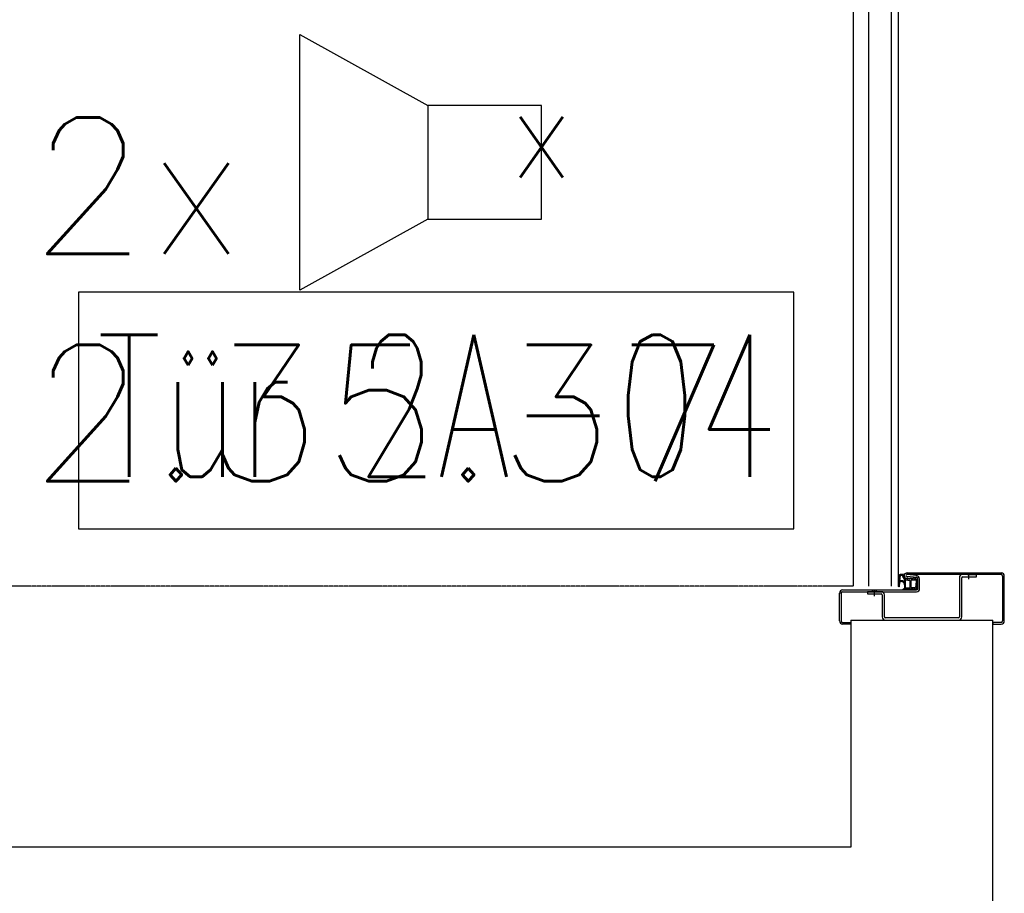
# Model space of a CAD drawing. Header units: millimetres. Extents: x -4577 to 1032787, y -66234 to 201209.
# Tile 45 of 256: x 16649 to 17515, y -32542 to -31773. Entities that reach past the tile are written whole.
import ezdxf
from ezdxf.enums import TextEntityAlignment as Align

# ---------------------------------------------------------------- set-up
doc = ezdxf.new("R2010")
doc.units = ezdxf.units.MM
doc.linetypes.add('510_5_2OG_ELT_1004$0$11-07-22_DS_2OG$0$AUSGEZOGEN', pattern=[0])
doc.linetypes.add('510_5_2OG_ELT_1004$0$11-07-22_DS_2OG$0$STRICHLINIE_S4', pattern=[0.095, 0.06, -0.035])
for name, color, linetype in [('510_5_2OG_ELT_1004$0$11-07-22_DS_2OG$0$2DMitte', 8, '510_5_2OG_ELT_1004$0$11-07-22_DS_2OG$0$AUSGEZOGEN'), ('510_5_2OG_ELT_1004$0$11-07-22_DS_2OG$0$Mieterausbau', 8, '510_5_2OG_ELT_1004$0$11-07-22_DS_2OG$0$AUSGEZOGEN'), ('510_5_2OG_ELT_1004$0$E__FM_SP_3W', 143, 'Continuous')]:
    doc.layers.add(name, color=color, linetype=linetype)
doc.layers.add('510_5_2OG_ELT_1004$0$E__SYM3DPOS', color=2, linetype='Continuous', plot=False)
doc.styles.add('510_5_2OG_ELT_1004$0$Standard', font='simplex.shx')

# ---------------------------------------------------------------- blocks, each defined once
blk = doc.blocks.new('510_5_2OG_ELT_1004$0$I021')
for p, q in [((0.1, 0.05), (0.2125, 0.1125)), ((0.2125, 0.1125), (0.2125, -0.1125)), ((0.1, 0.05), (0, 0.05)), ((0, 0.05), (0, -0.05)), ((0.1, -0.05), (0.1, 0.05)), ((0, -0.05), (0.1, -0.05)), ((0.2125, -0.1125), (0.1, -0.05))]:
    blk.add_line(p, q)
blk = doc.blocks.new('510_5_2OG_ELT_1004$0$11-07-22_DS_2OG$0$LascheTyp2', base_point=(-0.048, 0))
for p, q in [((0.033, 0.03725), (0.033, 0.00275)), ((0.035, 0.00275), (0.035, 0.03725)), ((0.03575, 0.038), (0.048, 0.038)), ((-0.035, 0.02225), (-0.035, 0.00275)), ((-0.033, 0.00275), (-0.033, 0.02225)), ((0.03225, 0.002), (-0.03225, 0.002)), ((-0.03225, 0), (0.03225, 0))]:
    blk.add_line(p, q)
for points in [[(0.048, 0.038), (0.048, 0.04), (0.03575, 0.04)], [(-0.03575, 0.025), (-0.048, 0.025), (-0.048, 0.023), (-0.03575, 0.023)]]:
    blk.add_lwpolyline(points)
for centre, radius, start, end in [((0.03575, 0.03725), 0.00275, 90, 180), ((0.03575, 0.03725), 0.00075, 90, 180), ((0.041, 0.03862), 0.00268, 31.04822, 148.95178), ((-0.04188, 0.02362), 0.00268, 31.04822, 148.95178), ((-0.03575, 0.02225), 0.00275, 0, 90), ((-0.03575, 0.02225), 0.00075, 360, 90), ((-0.03225, 0.00275), 0.00275, 180, 270), ((-0.03225, 0.00275), 0.00075, 180, 270), ((0.03225, 0.00275), 0.00075, 270, 360), ((0.03225, 0.00275), 0.00275, 270, 360)]:
    blk.add_arc(centre, radius, start, end)
at = {"layer": '510_5_2OG_ELT_1004$0$11-07-22_DS_2OG$0$2DMitte'}
for p, q in [((0.041, 0.042), (0.041, 0.036)), ((-0.04188, 0.027), (-0.04188, 0.021))]:
    blk.add_line(p, q, dxfattribs=at)
blk = doc.blocks.new('510_5_2OG_ELT_1004$0$11-07-22_DS_2OG$0$DichtngEinbau', base_point=(-0.0125, -0.005, -0.00443))
for p, q in [((-0.01244, 0.00959), (-0.01107, 0.01085)), ((-0.01127, 0.00981), (-0.01211, 0.00922)), ((-0.01127, 0.00861), (-0.01127, 0.00981)), ((-0.01107, 0.01085), (-0.01107, 0.01146)), ((-0.01067, 0.01146), (-0.01067, 0.01088)), ((-0.01027, 0.00614), (-0.01027, 0.00965)), ((-0.00392, 0.01015), (-0.00406, 0.00613)), ((-0.00387, 0.01146), (-0.00176, 0.00989)), ((-0.00294, 0.00973), (-0.00298, 0.00853)), ((-0.00196, 0.00944), (-0.00294, 0.00973)), ((-0.01244, 0.00744), (-0.01127, 0.00861)), ((-0.01244, 0.00486), (-0.01127, 0.00604)), ((-0.01127, 0.00766), (-0.01211, 0.00707)), ((-0.01127, 0.00509), (-0.01211, 0.0045)), ((-0.01148, 0.00078), (-0.01127, 0.00509)), ((-0.01127, 0.00604), (-0.01127, 0.00766)), ((-0.00836, 0.00015), (-0.01107, 0.00015)), ((-0.01048, 0.00121), (-0.01027, 0.00479)), ((-0.00377, 0.00091), (-0.01018, 0.00091)), ((-0.00436, 0.00584), (-0.00997, 0.00584)), ((-0.00997, 0.00509), (-0.00441, 0.00509)), ((-0.00636, -0.00042), (-0.00771, 0.00004)), ((-0.00293, 0.00015), (-0.00619, 0.00015)), ((-0.00348, 0.00126), (-0.00411, 0.00478)), ((-0.00273, 0.00211), (-0.00308, 0.00488)), ((-0.00277, 0.0041), (-0.00308, 0.00488)), ((-0.00303, 0.00741), (-0.00305, 0.00615)), ((-0.00305, 0.00615), (-0.00228, 0.0042)), ((-0.00242, 0.00678), (-0.00303, 0.00741)), ((-0.00298, 0.00853), (-0.00198, 0.00702)), ((-0.01249, -0.00124), (-0.01249, -0.00124)), ((-0.00943, -0.00429), (-0.0056, -0.00389)), ((-0.00907, -0.00496), (0.00097, -0.00389)), ((-0.0046, -0.00379), (0.00052, -0.00325)), ((0.00054, -0.00318), (0.00067, -0.00138)), ((0.00155, -0.00306), (0.00178, -0.00001))]:
    blk.add_line(p, q)
for points in [[(-0.01244, -0.00108), (-0.01233, -0.001), (-0.01222, -0.00092), (-0.01212, -0.00083), (-0.01203, -0.00073), (-0.01194, -0.00062), (-0.01186, -0.00051), (-0.01178, -0.0004), (-0.01172, -0.00028), (-0.01166, -0.00015), (-0.01161, -0.00003), (-0.01156, 0.0001), (-0.01153, 0.00024), (-0.0115, 0.00037), (-0.01149, 0.00051), (-0.01148, 0.00064), (-0.01148, 0.00078)], [(-0.01232, -0.00129), (-0.01218, -0.00121), (-0.01205, -0.00112), (-0.01192, -0.00102), (-0.0118, -0.00091), (-0.01168, -0.0008), (-0.01157, -0.00068), (-0.01147, -0.00055), (-0.01137, -0.00042), (-0.01128, -0.00028), (-0.0112, -0.00014), (-0.01113, 0.00001), (-0.01107, 0.00016)], [(-0.01048, 0.00121), (-0.01047, 0.00116), (-0.01046, 0.0011), (-0.01044, 0.00106), (-0.01041, 0.00101), (-0.01037, 0.00098), (-0.01033, 0.00095), (-0.01028, 0.00093), (-0.01023, 0.00091), (-0.01018, 0.00091)], [(-0.00771, 0.00004), (-0.00784, 0.00008), (-0.00797, 0.00011), (-0.0081, 0.00014), (-0.00823, 0.00015), (-0.00836, 0.00015)], [(-0.0046, -0.00379), (-0.00451, -0.00368), (-0.00443, -0.00356), (-0.00435, -0.00344), (-0.00428, -0.00332), (-0.00422, -0.00319), (-0.00417, -0.00306), (-0.00412, -0.00292), (-0.00408, -0.00279), (-0.00406, -0.00265), (-0.00403, -0.00251), (-0.00402, -0.00237), (-0.00402, -0.00223), (-0.00402, -0.00209), (-0.00403, -0.00195), (-0.00405, -0.00181), (-0.00408, -0.00167), (-0.00412, -0.00153), (-0.00417, -0.0014), (-0.00422, -0.00127), (-0.00428, -0.00114), (-0.00435, -0.00101), (-0.00442, -0.00089), (-0.0045, -0.00078), (-0.00459, -0.00067), (-0.00469, -0.00056), (-0.00479, -0.00047), (-0.0049, -0.00037), (-0.00501, -0.00029), (-0.00513, -0.00021), (-0.00525, -0.00013), (-0.00537, -0.00007), (-0.0055, -0.00001), (-0.00564, 0.00004), (-0.00577, 0.00008), (-0.00591, 0.00011), (-0.00605, 0.00014), (-0.00619, 0.00015)], [(-0.00377, 0.00091), (-0.00372, 0.00091), (-0.00367, 0.00093), (-0.00362, 0.00095), (-0.00358, 0.00098), (-0.00354, 0.00101), (-0.00351, 0.00106), (-0.00349, 0.00111), (-0.00348, 0.00116), (-0.00347, 0.00121), (-0.00348, 0.00126)], [(0.00178, -0.00001), (0.00178, 0.00002), (0.00177, 0.00006), (0.00176, 0.00009), (0.00174, 0.00012), (0.00171, 0.00015), (0.00168, 0.00017), (0.00165, 0.00019), (0.00161, 0.0002), (0.00158, 0.0002), (0.00154, 0.0002), (0.00151, 0.00019), (0.00147, 0.00017)], [(-0.01242, -0.00107), (-0.01244, -0.00108), (-0.01246, -0.00109), (-0.01247, -0.00111), (-0.01248, -0.00113), (-0.01249, -0.00115), (-0.0125, -0.00117), (-0.0125, -0.00119), (-0.0125, -0.00121), (-0.01249, -0.00123), (-0.01248, -0.00125), (-0.01247, -0.00127), (-0.01246, -0.00128), (-0.01244, -0.00129), (-0.01242, -0.0013), (-0.0124, -0.00131), (-0.01238, -0.00131), (-0.01236, -0.00131), (-0.01234, -0.0013), (-0.01232, -0.00129)], [(-0.00943, -0.00429), (-0.00948, -0.00433), (-0.00952, -0.00436), (-0.00955, -0.0044), (-0.00958, -0.00445), (-0.00961, -0.0045), (-0.00962, -0.00456), (-0.00963, -0.00461), (-0.00962, -0.00467), (-0.00961, -0.00473), (-0.00959, -0.00478), (-0.00957, -0.00483), (-0.00953, -0.00487), (-0.00949, -0.00491), (-0.00945, -0.00494), (-0.0094, -0.00497), (-0.00935, -0.00499), (-0.00929, -0.005), (-0.00923, -0.005), (-0.00918, -0.00499), (-0.00912, -0.00498), (-0.00907, -0.00496)], [(-0.0056, -0.00389), (-0.0055, -0.00381), (-0.00541, -0.00372), (-0.00532, -0.00362), (-0.00524, -0.00352), (-0.00517, -0.00341), (-0.0051, -0.0033), (-0.00504, -0.00318), (-0.00499, -0.00306), (-0.00495, -0.00294), (-0.00491, -0.00282), (-0.00489, -0.00269), (-0.00487, -0.00256), (-0.00486, -0.00243), (-0.00486, -0.0023), (-0.00486, -0.00218), (-0.00488, -0.00205), (-0.0049, -0.00192), (-0.00493, -0.00179), (-0.00497, -0.00167), (-0.00502, -0.00155), (-0.00508, -0.00143), (-0.00514, -0.00132), (-0.00521, -0.00121), (-0.00529, -0.00111), (-0.00537, -0.00101), (-0.00546, -0.00092), (-0.00556, -0.00083), (-0.00566, -0.00075), (-0.00577, -0.00068), (-0.00588, -0.00061), (-0.00599, -0.00055), (-0.00611, -0.0005), (-0.00623, -0.00046), (-0.00636, -0.00042)], [(0.00067, -0.00138), (0.00067, -0.00135), (0.00067, -0.00133), (0.00066, -0.0013), (0.00065, -0.00128), (0.00063, -0.00126), (0.00061, -0.00124), (0.00058, -0.00123), (0.00056, -0.00122), (0.00053, -0.00122), (0.0005, -0.00122)], [(0.00052, -0.00325), (0.00053, -0.00323), (0.00053, -0.00322), (0.00054, -0.00321), (0.00054, -0.0032), (0.00054, -0.00318)], [(0.00097, -0.00389), (0.00106, -0.00385), (0.00114, -0.0038), (0.00122, -0.00373), (0.00129, -0.00367), (0.00135, -0.00359), (0.0014, -0.00351), (0.00145, -0.00343), (0.00149, -0.00334), (0.00152, -0.00325), (0.00154, -0.00316), (0.00155, -0.00306)]]:
    blk.add_lwpolyline(points)
for centre, radius, start, end in [((-0.01225, 0.00943), 0.00025, 140.72877, 305.24497), ((-0.01087, 0.01146), 0.0002, 0, 180), ((-0.00271, -0.0423), 0.05378, 91.23603, 98.51232), ((-0.00997, 0.00965), 0.0003, 98.88524, 180), ((-0.00324, -0.03342), 0.04389, 91.29307, 98.88524), ((-0.00422, 0.01016), 0.0003, 357.7974, 91.29307), ((-0.00189, 0.00968), 0.00025, 253.51544, 58.03163), ((-0.01225, 0.00728), 0.00025, 140.72877, 305.24497), ((-0.01225, 0.00471), 0.00025, 140.72877, 305.24497), ((-0.00997, 0.00614), 0.0003, 180, 270), ((-0.00997, 0.00479), 0.0003, 90, 180), ((-0.00441, 0.00479), 0.0003, 357.7974, 90), ((-0.00436, 0.00614), 0.0003, 270, 357.7974), ((0, 0.0025), 0.00376, 218.65506, 277.72435), ((-0.00253, 0.00418), 0.00025, 199.01154, 3.52773), ((0, 0.0025), 0.00276, 186.36343, 302.30903), ((-0.00222, 0.00693), 0.00025, 216.16504, 20.68123)]:
    blk.add_arc(centre, radius, start, end)
blk = doc.blocks.new('510_5_2OG_ELT_1004')
at = {"layer": '510_5_2OG_ELT_1004$0$11-07-22_DS_2OG$0$Mieterausbau', "linetype": 'Continuous'}
h = blk.add_hatch(dxfattribs=at)
h.set_pattern_fill('SCHRAFFUR_1', color=256, scale=1000, style=0, pattern_type=2)
h.set_pattern_definition([(90, (1895.797, -66891.69), (-40, 5e-15), []), (90, (1875.797, -66891.69), (-40, 5e-15), [])])
h.paths.add_polyline_path([(17422.03, -31321.85), (17382.03, -31321.85), (17382.03, -32271.85), (17422.03, -32271.85)], flags=0)
at = {"layer": '510_5_2OG_ELT_1004$0$11-07-22_DS_2OG$0$Mieterausbau', "linetype": '510_5_2OG_ELT_1004$0$11-07-22_DS_2OG$0$AUSGEZOGEN'}
for p, q in [((17329.93, -32013.14), (16700.62, -32013.14)), ((16700.62, -32013.14), (16700.62, -32221.47)), ((17329.93, -32221.47), (17329.93, -32013.14)), ((16700.62, -32221.47), (17329.93, -32221.47)), ((17429.53, -32261.85), (17429.53, -32260.35)), ((17437.78, -32262.85), (17429.53, -32263.85)), ((17437.48, -32264.39), (17429.53, -32265.35)), ((17439.03, -32274.1), (17439.03, -32265.6)), ((17440.53, -32274.1), (17440.53, -32265.6)), ((17482.53, -32261.85), (17490.03, -32261.85)), ((17482.53, -32261.85), (17490.03, -32261.85)), ((17512.28, -32261.85), (17512.28, -32260.35)), ((17512.28, -32261.85), (17512.28, -32260.35)), ((17513.53, -32263.1), (17513.53, -32302.6)), ((17513.53, -32263.1), (17513.53, -32302.6)), ((17513.53, -32263.1), (17515.03, -32263.1)), ((17513.53, -32263.1), (17515.03, -32263.1)), ((17513.53, -32263.1), (17515.03, -32263.1)), ((17513.53, -32263.1), (17515.03, -32263.1)), ((17515.03, -32302.6), (17515.03, -32263.1)), ((17515.03, -32302.6), (17515.03, -32263.1)), ((17372.78, -32275.35), (17437.78, -32275.35)), ((17370.03, -32302.6), (17370.03, -32278.1)), ((17370.03, -32302.6), (17370.03, -32278.1)), ((17371.53, -32278.1), (17370.03, -32278.1)), ((17371.53, -32278.1), (17370.03, -32278.1)), ((17371.53, -32278.1), (17370.03, -32278.1)), ((17371.53, -32278.1), (17371.53, -32302.6)), ((17371.53, -32278.1), (17371.53, -32302.6)), ((17372.78, -32276.85), (17437.78, -32276.85)), ((17380.03, -32301.85), (17505.03, -32301.85)), ((17380.03, -32301.85), (17380.03, -32501.85)), ((17505.03, -32826.85), (17505.03, -32301.85)), ((17372.78, -32303.85), (17380.03, -32303.85)), ((17372.78, -32303.85), (17380.03, -32303.85)), ((17380.03, -32305.35), (17372.78, -32305.35)), ((17380.03, -32305.35), (17372.78, -32305.35)), ((17380.03, -32305.35), (17372.78, -32305.35)), ((17380.03, -32305.35), (17372.78, -32305.35)), ((17380.03, -32303.85), (17380.03, -32305.35)), ((17380.03, -32303.85), (17380.03, -32305.35)), ((17505.03, -32303.85), (17505.03, -32305.35)), ((17505.03, -32303.85), (17505.03, -32305.35)), ((17512.28, -32303.85), (17505.03, -32303.85)), ((17512.28, -32303.85), (17505.03, -32303.85)), ((17505.03, -32305.35), (17512.28, -32305.35)), ((17505.03, -32305.35), (17512.28, -32305.35)), ((17505.03, -32305.35), (17512.28, -32305.35)), ((17505.03, -32305.35), (17512.28, -32305.35)), ((17380.03, -32501.85), (12180, -32501.85))]:
    blk.add_line(p, q, dxfattribs=at)
at = {"layer": '510_5_2OG_ELT_1004$0$11-07-22_DS_2OG$0$Mieterausbau', "linetype": '510_5_2OG_ELT_1004$0$11-07-22_DS_2OG$0$STRICHLINIE_S4'}
blk.add_line((17382.03, -32271.85), (16432.04, -32271.85), dxfattribs=at)
at = {"layer": '510_5_2OG_ELT_1004$0$11-07-22_DS_2OG$0$Mieterausbau', "linetype": '510_5_2OG_ELT_1004$0$11-07-22_DS_2OG$0$AUSGEZOGEN'}
blk.add_lwpolyline([(17422.03, -32271.85), (17422.03, -31321.85), (17382.03, -31321.85), (17382.03, -32271.85)], dxfattribs=at)
blk.add_lwpolyline([(17429.53, -32261.85), (17429.53, -32260.35), (17512.28, -32260.35), (17512.28, -32261.85), (17429.53, -32261.85)], close=True, dxfattribs=at)
blk.add_lwpolyline([(17429.53, -32261.85), (17429.53, -32260.35), (17512.28, -32260.35), (17512.28, -32261.85), (17429.53, -32261.85)], close=True, dxfattribs=at)
at = {"layer": '510_5_2OG_ELT_1004$0$11-07-22_DS_2OG$0$Mieterausbau', "linetype": '510_5_2OG_ELT_1004$0$11-07-22_DS_2OG$0$STRICHLINIE_S4'}
blk.add_arc((17382.03, -32271.85), 949.99, 90, 180, dxfattribs=at)
at = {"layer": '510_5_2OG_ELT_1004$0$11-07-22_DS_2OG$0$Mieterausbau', "linetype": '510_5_2OG_ELT_1004$0$11-07-22_DS_2OG$0$AUSGEZOGEN'}
for centre, radius, start, end in [((17429.53, -32262.85), 2.5, 90, 283.82245), ((17429.53, -32262.85), 1, 90, 283.82245), ((17437.78, -32265.6), 2.75, 0, 103.82245), ((17437.78, -32265.6), 1.25, 0, 103.82245), ((17512.28, -32263.1), 2.75, 0, 90), ((17512.28, -32263.1), 2.75, 0, 90), ((17512.28, -32263.1), 1.25, 0, 90), ((17512.28, -32263.1), 1.25, 0, 90), ((17372.78, -32278.1), 2.75, 90, 180), ((17437.78, -32274.1), 2.75, 270, 0), ((17437.78, -32274.1), 1.25, 270, 0), ((17372.78, -32278.1), 1.25, 90, 180), ((17372.78, -32302.6), 2.75, 180, 270), ((17372.78, -32302.6), 2.75, 180, 270), ((17372.78, -32302.6), 1.25, 180, 270), ((17372.78, -32302.6), 1.25, 180, 270), ((17512.28, -32302.6), 1.25, 270, 0), ((17512.28, -32302.6), 2.75, 270, 0), ((17512.28, -32302.6), 1.25, 270, 0), ((17512.28, -32302.6), 2.75, 270, 0)]:
    blk.add_arc(centre, radius, start, end, dxfattribs=at)
at = {"layer": '510_5_2OG_ELT_1004$0$11-07-22_DS_2OG$0$Mieterausbau', "linetype": '510_5_2OG_ELT_1004$0$11-07-22_DS_2OG$0$AUSGEZOGEN', "xscale": 1000, "yscale": 1000, "zscale": 1000}
blk.add_blockref('510_5_2OG_ELT_1004$0$11-07-22_DS_2OG$0$LascheTyp2', (17394.53, -32301.85), dxfattribs=at)
at = {"layer": '510_5_2OG_ELT_1004$0$11-07-22_DS_2OG$0$Mieterausbau', "linetype": '510_5_2OG_ELT_1004$0$11-07-22_DS_2OG$0$AUSGEZOGEN', "xscale": 1000, "yscale": -1000, "zscale": 1000, "rotation": 90}
blk.add_blockref('510_5_2OG_ELT_1004$0$11-07-22_DS_2OG$0$DichtngEinbau', (17422.03, -32275.35), dxfattribs=at)
blk.add_blockref('510_5_2OG_ELT_1004$0$11-07-22_DS_2OG$0$DichtngEinbau', (17422.03, -32275.35), dxfattribs=at)
at = {"layer": '510_5_2OG_ELT_1004$0$E__FM_SP_3W', "linetype": 'Continuous', "lineweight": 25}
ref = blk.add_blockref('510_5_2OG_ELT_1004$0$I021', (17107.83, -31898.87), dxfattribs=dict(at, xscale=1000, yscale=1000, zscale=1000, rotation=180))
ref.add_attrib('EC_3DPOS', 'x', dxfattribs={"layer": '510_5_2OG_ELT_1004$0$E__SYM3DPOS', "linetype": 'Continuous', "lineweight": 0, "height": 80, "rotation": 180, "style": '510_5_2OG_ELT_1004$0$Standard'}).set_placement((17107.83, -31898.87), align=Align.MIDDLE)
at = {"layer": '510_5_2OG_ELT_1004$0$11-07-22_DS_2OG$0$Mieterausbau', "linetype": '510_5_2OG_ELT_1004$0$11-07-22_DS_2OG$0$AUSGEZOGEN', "style": '510_5_2OG_ELT_1004$0$Standard', "width": 0.58542}
blk.add_text('Tür 2A-04', height=125, rotation=0.00033, dxfattribs=at).set_placement((16716.65, -32175.64), (17316.01, -32175.64), align=Align.FIT)
at = {"layer": '510_5_2OG_ELT_1004$0$E__FM_SP_3W', "linetype": 'Continuous', "lineweight": 25, "insert": (16657.68, -31859.57), "char_height": 120, "width": 2427.9008, "attachment_point": 1, "style": '510_5_2OG_ELT_1004$0$Standard'}
blk.add_mtext('2x \\P2.35.37', dxfattribs=at)

msp = doc.modelspace()

# ---------------------------------------------------------------- block references
msp.add_blockref('510_5_2OG_ELT_1004', (0, -0.05))

doc.saveas('drawing.dxf')
